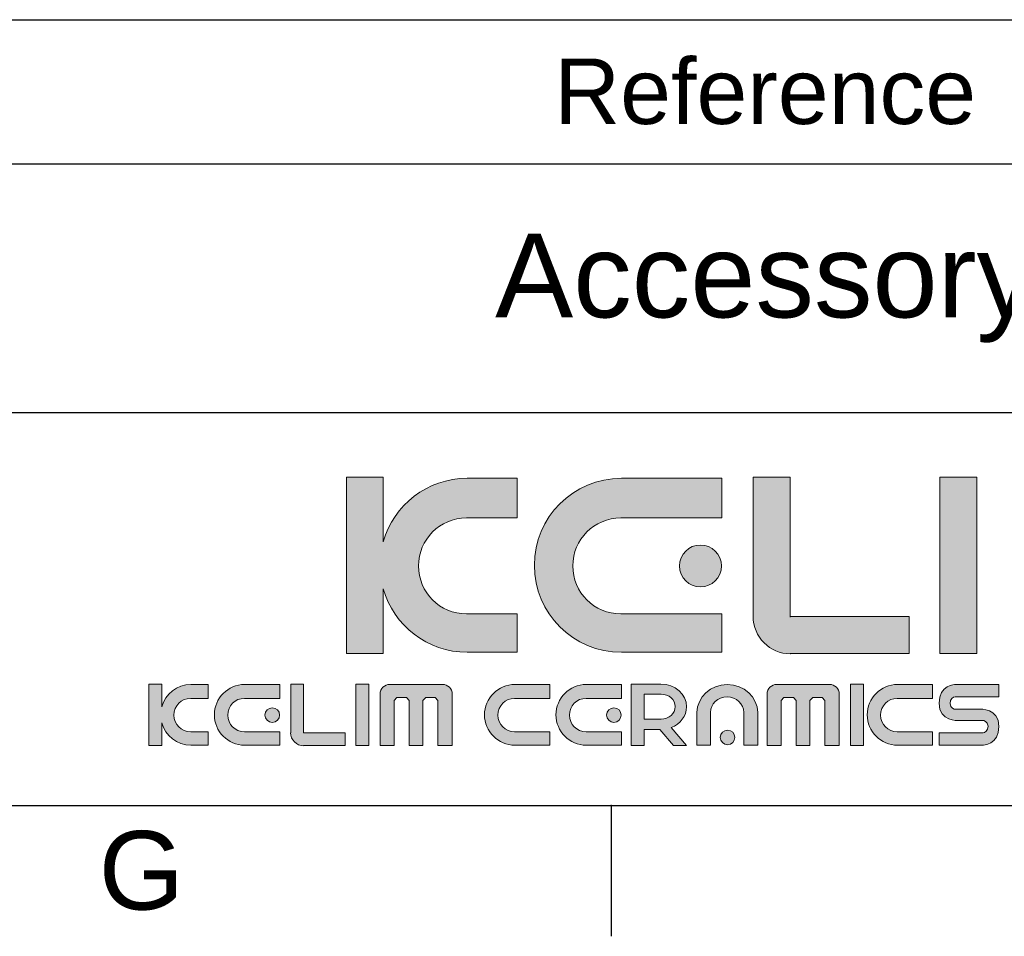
# Model space of a CAD drawing. Header units: millimetres. Extents: x 3504 to 4464, y 353 to 864.
# Tile 8 of 12: x 3738 to 3775, y 353 to 388. Entities that reach past the tile are written whole.
import ezdxf

# ---------------------------------------------------------------- set-up
doc = ezdxf.new("R2010")
doc.units = ezdxf.units.MM
doc.header["$LTSCALE"] = 0.1
doc.layers.add('FORM', color=7, linetype='Continuous')
doc.layers.add('TEXT', color=2, linetype='Continuous')
doc.styles.get("Standard").update_dxf_attribs({"font": 'arial_0.ttf'})

msp = doc.modelspace()

# ---------------------------------------------------------------- hatches: boundary and pattern name
at = {"layer": 'TEXT'}
h = msp.add_hatch(color=2, dxfattribs=at)
h.dxf.hatch_style = 2
edge = h.paths.add_edge_path()
edge.add_spline(control_points=[(3756.52986, 365.44443), (3756.52986, 365.44443), (3754.60047, 365.44443), (3754.60047, 365.44443), (3753.58582, 365.44443), (3752.76878, 366.26202), (3752.76878, 367.27357), (3752.76878, 368.28926), (3753.58582, 369.10664), (3754.60047, 369.10664), (3754.60047, 369.10664), (3756.52986, 369.10664), (3756.52986, 369.10664), (3756.52986, 369.10664), (3756.52986, 370.62021), (3756.52986, 370.62021), (3756.52986, 370.62021), (3754.62307, 370.62021), (3754.62307, 370.62021), (3753.09662, 370.62021), (3751.81587, 369.59771), (3751.42492, 368.19838), (3751.42492, 368.19838), (3751.42492, 370.66789), (3751.42492, 370.66789), (3751.42492, 370.66789), (3750.01339, 370.66789), (3750.01339, 370.66789), (3750.01339, 370.66789), (3750.01339, 363.93017), (3750.01339, 363.93017), (3750.01339, 363.93017), (3751.42492, 363.93017), (3751.42492, 363.93017), (3751.42492, 363.93017), (3751.42492, 366.40196), (3751.42492, 366.40196), (3751.81587, 365.00374), (3753.09662, 363.9771), (3754.62307, 363.9771), (3754.62307, 363.9771), (3756.52986, 363.9771), (3756.52986, 363.9771), (3756.52986, 363.9771), (3756.52986, 365.44443), (3756.52986, 365.44443)], knot_values=[0, 0, 0, 0, 1, 1, 1, 2, 2, 2, 3, 3, 3, 4, 4, 4, 5, 5, 5, 6, 6, 6, 7, 7, 7, 8, 8, 8, 9, 9, 9, 10, 10, 10, 11, 11, 11, 12, 12, 12, 13, 13, 13, 14, 14, 14, 15, 15, 15, 15], degree=3, periodic=0)
h = msp.add_hatch(color=2, dxfattribs=at)
h.dxf.hatch_style = 2
edge = h.paths.add_edge_path()
edge.add_spline(control_points=[(3766.95666, 363.92563), (3766.95666, 363.92563), (3771.49619, 363.92563), (3771.49619, 363.92563), (3771.49619, 363.92563), (3771.49619, 365.33936), (3771.49619, 365.33936), (3771.49619, 365.33936), (3766.96686, 365.33936), (3766.96686, 365.33936), (3766.96686, 365.33936), (3766.96148, 365.32427), (3766.96148, 365.32427), (3766.96148, 365.32427), (3766.96148, 370.66789), (3766.96148, 370.66789), (3766.96148, 370.66789), (3765.54692, 370.66789), (3765.54692, 370.66789), (3765.54692, 370.66789), (3765.54692, 365.33936), (3765.54692, 365.33936), (3765.54692, 365.33936), (3765.54224, 365.34459), (3765.54224, 365.34459), (3765.54224, 364.55953), (3766.17862, 363.91963), (3766.96686, 363.91963), (3766.96686, 363.91963), (3766.95666, 363.92563), (3766.95666, 363.92563)], knot_values=[0, 0, 0, 0, 1, 1, 1, 2, 2, 2, 3, 3, 3, 4, 4, 4, 5, 5, 5, 6, 6, 6, 7, 7, 7, 8, 8, 8, 9, 9, 9, 10, 10, 10, 10], degree=3, periodic=0)
h = msp.add_hatch(color=2, dxfattribs=at)
h.dxf.hatch_style = 2
h.paths.add_polyline_path([(3774.08636, 370.66789), (3772.67332, 370.66789), (3772.67332, 363.93017), (3774.08636, 363.93017)])
h = msp.add_hatch(color=256, dxfattribs=at)
h.dxf.hatch_style = 2
edge = h.paths.add_edge_path()
edge.add_spline(control_points=[(3760.51253, 363.9771), (3760.51253, 363.9771), (3764.35272, 363.9771), (3764.35272, 363.9771), (3764.35272, 363.9771), (3764.35272, 365.44443), (3764.35272, 365.44443), (3764.35272, 365.44443), (3760.48828, 365.44443), (3760.48828, 365.44443), (3759.47542, 365.44443), (3758.65797, 366.26202), (3758.65797, 367.27357), (3758.65797, 368.28926), (3759.47501, 369.10664), (3760.48828, 369.10664), (3760.48828, 369.10664), (3764.35272, 369.10664), (3764.35272, 369.10664), (3764.35272, 369.10664), (3764.35272, 370.62021), (3764.35272, 370.62021), (3764.35272, 370.62021), (3760.51253, 370.62021), (3760.51253, 370.62021), (3758.67616, 370.62021), (3757.19105, 369.13778), (3757.19105, 367.29948), (3757.19105, 365.46552), (3758.67616, 363.9771), (3760.51253, 363.9771)], knot_values=[0, 0, 0, 0, 1, 1, 1, 2, 2, 2, 3, 3, 3, 4, 4, 4, 5, 5, 5, 6, 6, 6, 7, 7, 7, 8, 8, 8, 9, 9, 9, 10, 10, 10, 10], degree=3, periodic=0)
h = msp.add_hatch(color=2, dxfattribs=at)
h.dxf.hatch_style = 2
edge = h.paths.add_edge_path()
edge.add_spline(control_points=[(3762.73393, 367.27357), (3762.73393, 366.83322), (3763.09002, 366.47059), (3763.53306, 366.47059), (3763.97486, 366.47059), (3764.33411, 366.83322), (3764.33411, 367.27357), (3764.33411, 367.71799), (3763.97486, 368.07394), (3763.53306, 368.07394), (3763.09002, 368.07394), (3762.73393, 367.71799), (3762.73393, 367.27357)], knot_values=[0, 0, 0, 0, 1, 1, 1, 2, 2, 2, 3, 3, 3, 4, 4, 4, 4], degree=3, periodic=0)
h = msp.add_hatch(color=2, dxfattribs=at)
h.dxf.hatch_style = 2
edge = h.paths.add_edge_path()
edge.add_spline(control_points=[(3742.96266, 361.89881), (3742.96266, 361.89881), (3742.96266, 362.76339), (3742.96266, 362.76339), (3742.96266, 362.76339), (3742.47042, 362.76339), (3742.47042, 362.76339), (3742.47042, 362.76339), (3742.47042, 360.41356), (3742.47042, 360.41356), (3742.47042, 360.41356), (3742.96266, 360.41356), (3742.96266, 360.41356), (3742.96266, 360.41356), (3742.96266, 361.27945), (3742.96266, 361.27945), (3743.09784, 360.79031), (3743.54446, 360.4303), (3744.07832, 360.4303), (3744.07832, 360.4303), (3744.74308, 360.4303), (3744.74308, 360.4303), (3744.74308, 360.4303), (3744.74308, 360.94148), (3744.74308, 360.94148), (3744.74308, 360.94148), (3744.07019, 360.94148), (3744.07019, 360.94148), (3743.7163, 360.94148), (3743.43119, 361.22694), (3743.43119, 361.57938), (3743.43119, 361.93402), (3743.7163, 362.21872), (3744.07019, 362.21872), (3744.07019, 362.21872), (3744.74308, 362.21872), (3744.74308, 362.21872), (3744.74308, 362.21872), (3744.74308, 362.7474), (3744.74308, 362.7474), (3744.74308, 362.7474), (3744.07832, 362.7474), (3744.07832, 362.7474), (3743.54446, 362.7474), (3743.09784, 362.38842), (3742.96266, 361.89881)], knot_values=[0, 0, 0, 0, 1, 1, 1, 2, 2, 2, 3, 3, 3, 4, 4, 4, 5, 5, 5, 6, 6, 6, 7, 7, 7, 8, 8, 8, 9, 9, 9, 10, 10, 10, 11, 11, 11, 12, 12, 12, 13, 13, 13, 14, 14, 14, 15, 15, 15, 15], degree=3, periodic=0)
h = msp.add_hatch(color=2, dxfattribs=at)
h.dxf.hatch_style = 2
edge = h.paths.add_edge_path()
edge.add_spline(control_points=[(3744.97349, 361.58889), (3744.97349, 360.94955), (3745.49163, 360.4303), (3746.13201, 360.4303), (3746.13201, 360.4303), (3747.4716, 360.4303), (3747.4716, 360.4303), (3747.4716, 360.4303), (3747.4716, 360.94148), (3747.4716, 360.94148), (3747.4716, 360.94148), (3746.12374, 360.94148), (3746.12374, 360.94148), (3745.77055, 360.94148), (3745.48502, 361.22694), (3745.48502, 361.57938), (3745.48502, 361.93402), (3745.77013, 362.21872), (3746.12374, 362.21872), (3746.12374, 362.21872), (3747.4716, 362.21872), (3747.4716, 362.21872), (3747.4716, 362.21872), (3747.4716, 362.7474), (3747.4716, 362.7474), (3747.4716, 362.7474), (3746.13201, 362.7474), (3746.13201, 362.7474), (3745.49163, 362.7474), (3744.97349, 362.22967), (3744.97349, 361.58889)], knot_values=[0, 0, 0, 0, 1, 1, 1, 2, 2, 2, 3, 3, 3, 4, 4, 4, 5, 5, 5, 6, 6, 6, 7, 7, 7, 8, 8, 8, 9, 9, 9, 10, 10, 10, 10], degree=3, periodic=0)
h = msp.add_hatch(color=2, dxfattribs=at)
h.dxf.hatch_style = 2
edge = h.paths.add_edge_path()
edge.add_spline(control_points=[(3748.3811, 360.9), (3748.3811, 360.9), (3748.3811, 362.76339), (3748.3811, 362.76339), (3748.3811, 362.76339), (3747.88804, 362.76339), (3747.88804, 362.76339), (3747.88804, 362.76339), (3747.88804, 360.9051), (3747.88804, 360.9051), (3747.88804, 360.9051), (3747.88598, 360.90731), (3747.88598, 360.90731), (3747.88598, 360.63273), (3748.10798, 360.4099), (3748.38317, 360.4099), (3748.38317, 360.4099), (3748.37959, 360.41218), (3748.37959, 360.41218), (3748.37959, 360.41218), (3749.96268, 360.41218), (3749.96268, 360.41218), (3749.96268, 360.41218), (3749.96268, 360.9051), (3749.96268, 360.9051), (3749.96268, 360.9051), (3748.38317, 360.9051), (3748.38317, 360.9051), (3748.38317, 360.9051), (3748.3811, 360.9), (3748.3811, 360.9)], knot_values=[0, 0, 0, 0, 1, 1, 1, 2, 2, 2, 3, 3, 3, 4, 4, 4, 5, 5, 5, 6, 6, 6, 7, 7, 7, 8, 8, 8, 9, 9, 9, 10, 10, 10, 10], degree=3, periodic=0)
h = msp.add_hatch(color=2, dxfattribs=at)
h.dxf.hatch_style = 2
h.paths.add_polyline_path([(3750.37334, 360.41356), (3750.86626, 360.41356), (3750.86626, 362.76339), (3750.37334, 362.76339)])
h = msp.add_hatch(color=2, dxfattribs=at)
h.dxf.hatch_style = 2
edge = h.paths.add_edge_path()
edge.add_spline(control_points=[(3753.68228, 362.7525), (3753.68228, 362.7525), (3751.67572, 362.7525), (3751.67572, 362.7525), (3751.46929, 362.7525), (3751.30255, 362.58645), (3751.30255, 362.38181), (3751.30255, 362.38181), (3751.30255, 360.41728), (3751.30255, 360.41728), (3751.30255, 360.41728), (3751.83557, 360.41728), (3751.83557, 360.41728), (3751.83557, 360.41728), (3751.83557, 362.13865), (3751.83557, 362.13865), (3751.83557, 362.13865), (3751.94623, 362.25007), (3751.94623, 362.25007), (3751.94623, 362.25007), (3752.30383, 362.25007), (3752.30383, 362.25007), (3752.30383, 362.25007), (3752.41518, 362.13865), (3752.41518, 362.13865), (3752.41518, 362.13865), (3752.41518, 360.41728), (3752.41518, 360.41728), (3752.41518, 360.41728), (3752.93001, 360.41728), (3752.93001, 360.41728), (3752.93001, 360.41728), (3752.93001, 362.13865), (3752.93001, 362.13865), (3752.93001, 362.13865), (3753.04287, 362.25007), (3753.04287, 362.25007), (3753.04287, 362.25007), (3753.39855, 362.25007), (3753.39855, 362.25007), (3753.39855, 362.25007), (3753.50962, 362.13865), (3753.50962, 362.13865), (3753.50962, 362.13865), (3753.50962, 360.41728), (3753.50962, 360.41728), (3753.50962, 360.41728), (3754.05587, 360.41728), (3754.05587, 360.41728), (3754.05587, 360.41728), (3754.05587, 362.38181), (3754.05587, 362.38181), (3754.05587, 362.58645), (3753.88747, 362.7525), (3753.68228, 362.7525)], knot_values=[0, 0, 0, 0, 1, 1, 1, 2, 2, 2, 3, 3, 3, 4, 4, 4, 5, 5, 5, 6, 6, 6, 7, 7, 7, 8, 8, 8, 9, 9, 9, 10, 10, 10, 11, 11, 11, 12, 12, 12, 13, 13, 13, 14, 14, 14, 15, 15, 15, 16, 16, 16, 17, 17, 17, 18, 18, 18, 18], degree=3, periodic=0)
h = msp.add_hatch(color=2, dxfattribs=at)
h.dxf.hatch_style = 2
edge = h.paths.add_edge_path()
edge.add_spline(control_points=[(3755.28715, 361.58889), (3755.28715, 360.94955), (3755.80501, 360.4303), (3756.44567, 360.4303), (3756.44567, 360.4303), (3757.78484, 360.4303), (3757.78484, 360.4303), (3757.78484, 360.4303), (3757.78484, 360.94148), (3757.78484, 360.94148), (3757.78484, 360.94148), (3756.43698, 360.94148), (3756.43698, 360.94148), (3756.08379, 360.94148), (3755.79868, 361.22694), (3755.79868, 361.57938), (3755.79868, 361.93402), (3756.08379, 362.21872), (3756.43698, 362.21872), (3756.43698, 362.21872), (3757.78484, 362.21872), (3757.78484, 362.21872), (3757.78484, 362.21872), (3757.78484, 362.7474), (3757.78484, 362.7474), (3757.78484, 362.7474), (3756.44567, 362.7474), (3756.44567, 362.7474), (3755.80501, 362.7474), (3755.28715, 362.22967), (3755.28715, 361.58889)], knot_values=[0, 0, 0, 0, 1, 1, 1, 2, 2, 2, 3, 3, 3, 4, 4, 4, 5, 5, 5, 6, 6, 6, 7, 7, 7, 8, 8, 8, 9, 9, 9, 10, 10, 10, 10], degree=3, periodic=0)
h = msp.add_hatch(color=2, dxfattribs=at)
h.dxf.hatch_style = 2
edge = h.paths.add_edge_path()
edge.add_spline(control_points=[(3758.0158, 361.58889), (3758.0158, 360.94955), (3758.53339, 360.4303), (3759.17418, 360.4303), (3759.17418, 360.4303), (3760.51336, 360.4303), (3760.51336, 360.4303), (3760.51336, 360.4303), (3760.51336, 360.94148), (3760.51336, 360.94148), (3760.51336, 360.94148), (3759.1655, 360.94148), (3759.1655, 360.94148), (3758.81231, 360.94148), (3758.52719, 361.22694), (3758.52719, 361.57938), (3758.52719, 361.93402), (3758.81231, 362.21872), (3759.1655, 362.21872), (3759.1655, 362.21872), (3760.51336, 362.21872), (3760.51336, 362.21872), (3760.51336, 362.21872), (3760.51336, 362.7474), (3760.51336, 362.7474), (3760.51336, 362.7474), (3759.17418, 362.7474), (3759.17418, 362.7474), (3758.53339, 362.7474), (3758.0158, 362.22967), (3758.0158, 361.58889)], knot_values=[0, 0, 0, 0, 1, 1, 1, 2, 2, 2, 3, 3, 3, 4, 4, 4, 5, 5, 5, 6, 6, 6, 7, 7, 7, 8, 8, 8, 9, 9, 9, 10, 10, 10, 10], degree=3, periodic=0)
h = msp.add_hatch(color=2, dxfattribs=at)
h.dxf.hatch_style = 2
edge = h.paths.add_edge_path()
edge.add_spline(control_points=[(3763.00265, 361.89764), (3763.00265, 362.37533), (3762.56457, 362.76339), (3762.02355, 362.76339), (3762.02355, 362.76339), (3761.38414, 362.76339), (3761.38414, 362.76339), (3761.38414, 362.76339), (3760.89163, 362.76339), (3760.89163, 362.76339), (3760.89163, 362.76339), (3760.89163, 362.38112), (3760.89163, 362.38112), (3760.89163, 362.38112), (3760.89163, 361.42648), (3760.89163, 361.42648), (3760.89163, 361.42648), (3760.89163, 361.03181), (3760.89163, 361.03181), (3760.89163, 361.03181), (3760.89163, 360.41356), (3760.89163, 360.41356), (3760.89163, 360.41356), (3761.38414, 360.41356), (3761.38414, 360.41356), (3761.38414, 360.41356), (3761.38414, 361.03181), (3761.38414, 361.03181), (3761.38414, 361.03181), (3761.984, 361.03181), (3761.984, 361.03181), (3761.984, 361.03181), (3762.50821, 360.41356), (3762.50821, 360.41356), (3762.50821, 360.41356), (3763.00086, 360.41356), (3763.00086, 360.41356), (3763.00086, 360.41356), (3762.41547, 361.10423), (3762.41547, 361.10423), (3762.76108, 361.23776), (3763.00265, 361.54203), (3763.00265, 361.89764)], knot_values=[0, 0, 0, 0, 1, 1, 1, 2, 2, 2, 3, 3, 3, 4, 4, 4, 5, 5, 5, 6, 6, 6, 7, 7, 7, 8, 8, 8, 9, 9, 9, 10, 10, 10, 11, 11, 11, 12, 12, 12, 13, 13, 13, 14, 14, 14, 14], degree=3, periodic=0)
edge = h.paths.add_edge_path()
edge.add_spline(control_points=[(3762.031, 361.42648), (3762.031, 361.42648), (3761.38414, 361.42648), (3761.38414, 361.42648), (3761.38414, 361.42648), (3761.38414, 362.38112), (3761.38414, 362.38112), (3761.38414, 362.38112), (3762.031, 362.38112), (3762.031, 362.38112), (3762.32934, 362.38112), (3762.57008, 362.16773), (3762.57008, 361.90418), (3762.57008, 361.6398), (3762.32934, 361.42648), (3762.031, 361.42648)], knot_values=[0, 0, 0, 0, 1, 1, 1, 2, 2, 2, 3, 3, 3, 4, 4, 4, 5, 5, 5, 5], degree=3, periodic=0)
h = msp.add_hatch(color=2, dxfattribs=at)
h.dxf.hatch_style = 2
edge = h.paths.add_edge_path()
edge.add_spline(control_points=[(3764.55763, 362.7474), (3763.91836, 362.7474), (3763.39925, 362.26681), (3763.39925, 361.67267), (3763.39925, 361.67267), (3763.39925, 360.4303), (3763.39925, 360.4303), (3763.39925, 360.4303), (3763.91023, 360.4303), (3763.91023, 360.4303), (3763.91023, 360.4303), (3763.91023, 361.68059), (3763.91023, 361.68059), (3763.91023, 362.00753), (3764.19576, 362.2726), (3764.54854, 362.2726), (3764.90283, 362.2726), (3765.18795, 362.00829), (3765.18795, 361.68059), (3765.18795, 361.68059), (3765.18795, 360.4303), (3765.18795, 360.4303), (3765.18795, 360.4303), (3765.71629, 360.4303), (3765.71629, 360.4303), (3765.71629, 360.4303), (3765.71629, 361.67267), (3765.71629, 361.67267), (3765.71629, 362.26681), (3765.19883, 362.7474), (3764.55763, 362.7474)], knot_values=[0, 0, 0, 0, 1, 1, 1, 2, 2, 2, 3, 3, 3, 4, 4, 4, 5, 5, 5, 6, 6, 6, 7, 7, 7, 8, 8, 8, 9, 9, 9, 10, 10, 10, 10], degree=3, periodic=0)
h = msp.add_hatch(color=2, dxfattribs=at)
h.dxf.hatch_style = 2
edge = h.paths.add_edge_path()
edge.add_spline(control_points=[(3768.45665, 362.7525), (3768.45665, 362.7525), (3766.45023, 362.7525), (3766.45023, 362.7525), (3766.24421, 362.7525), (3766.07706, 362.58645), (3766.07706, 362.38181), (3766.07706, 362.38181), (3766.07706, 360.41728), (3766.07706, 360.41728), (3766.07706, 360.41728), (3766.61008, 360.41728), (3766.61008, 360.41728), (3766.61008, 360.41728), (3766.61008, 362.13865), (3766.61008, 362.13865), (3766.61008, 362.13865), (3766.72115, 362.25007), (3766.72115, 362.25007), (3766.72115, 362.25007), (3767.07861, 362.25007), (3767.07861, 362.25007), (3767.07861, 362.25007), (3767.18968, 362.13865), (3767.18968, 362.13865), (3767.18968, 362.13865), (3767.18968, 360.41728), (3767.18968, 360.41728), (3767.18968, 360.41728), (3767.70493, 360.41728), (3767.70493, 360.41728), (3767.70493, 360.41728), (3767.70493, 362.13865), (3767.70493, 362.13865), (3767.70493, 362.13865), (3767.81738, 362.25007), (3767.81738, 362.25007), (3767.81738, 362.25007), (3768.17305, 362.25007), (3768.17305, 362.25007), (3768.17305, 362.25007), (3768.28412, 362.13865), (3768.28412, 362.13865), (3768.28412, 362.13865), (3768.28412, 360.41728), (3768.28412, 360.41728), (3768.28412, 360.41728), (3768.83024, 360.41728), (3768.83024, 360.41728), (3768.83024, 360.41728), (3768.83024, 362.38181), (3768.83024, 362.38181), (3768.83024, 362.58645), (3768.6624, 362.7525), (3768.45665, 362.7525)], knot_values=[0, 0, 0, 0, 1, 1, 1, 2, 2, 2, 3, 3, 3, 4, 4, 4, 5, 5, 5, 6, 6, 6, 7, 7, 7, 8, 8, 8, 9, 9, 9, 10, 10, 10, 11, 11, 11, 12, 12, 12, 13, 13, 13, 14, 14, 14, 15, 15, 15, 16, 16, 16, 17, 17, 17, 18, 18, 18, 18], degree=3, periodic=0)
h = msp.add_hatch(color=2, dxfattribs=at)
h.dxf.hatch_style = 2
h.paths.add_polyline_path([(3769.26102, 360.41356), (3769.75394, 360.41356), (3769.75394, 362.76339), (3769.26102, 362.76339)])
h = msp.add_hatch(color=2, dxfattribs=at)
h.dxf.hatch_style = 2
edge = h.paths.add_edge_path()
edge.add_spline(control_points=[(3769.89822, 361.58889), (3769.89822, 360.94955), (3770.41595, 360.4303), (3771.05674, 360.4303), (3771.05674, 360.4303), (3772.39592, 360.4303), (3772.39592, 360.4303), (3772.39592, 360.4303), (3772.39592, 360.94148), (3772.39592, 360.94148), (3772.39592, 360.94148), (3771.04806, 360.94148), (3771.04806, 360.94148), (3770.69487, 360.94148), (3770.40975, 361.22694), (3770.40975, 361.57938), (3770.40975, 361.93402), (3770.69487, 362.21872), (3771.04806, 362.21872), (3771.04806, 362.21872), (3772.39592, 362.21872), (3772.39592, 362.21872), (3772.39592, 362.21872), (3772.39592, 362.7474), (3772.39592, 362.7474), (3772.39592, 362.7474), (3771.05674, 362.7474), (3771.05674, 362.7474), (3770.41595, 362.7474), (3769.89822, 362.22967), (3769.89822, 361.58889)], knot_values=[0, 0, 0, 0, 1, 1, 1, 2, 2, 2, 3, 3, 3, 4, 4, 4, 5, 5, 5, 6, 6, 6, 7, 7, 7, 8, 8, 8, 9, 9, 9, 10, 10, 10, 10], degree=3, periodic=0)
h = msp.add_hatch(color=2, dxfattribs=at)
h.dxf.hatch_style = 2
edge = h.paths.add_edge_path()
edge.add_spline(control_points=[(3772.64383, 362.03089), (3772.64383, 361.31362), (3773.37377, 361.37474), (3773.37377, 361.37474), (3773.37377, 361.37474), (3773.39196, 361.37474), (3773.39196, 361.37474), (3773.39196, 361.37474), (3774.17841, 361.37474), (3774.17841, 361.37474), (3774.17841, 361.37474), (3774.31966, 361.37474), (3774.31966, 361.37474), (3774.31966, 361.37474), (3774.51052, 361.34415), (3774.51052, 361.1599), (3774.51052, 360.97573), (3774.38663, 360.9051), (3774.31897, 360.9051), (3774.31897, 360.9051), (3772.64383, 360.9051), (3772.64383, 360.9051), (3772.64383, 360.9051), (3772.64383, 360.43106), (3772.64383, 360.43106), (3772.64383, 360.43106), (3774.3085, 360.43106), (3774.3085, 360.43106), (3774.3085, 360.43106), (3774.9271, 360.4303), (3774.9271, 361.14757), (3774.9271, 361.8656), (3774.19715, 361.80365), (3774.19715, 361.80365), (3774.19715, 361.80365), (3774.17841, 361.80365), (3774.17841, 361.80365), (3774.17841, 361.80365), (3773.39196, 361.80365), (3773.39196, 361.80365), (3773.39196, 361.80365), (3773.25071, 361.80365), (3773.25071, 361.80365), (3773.25071, 361.80365), (3773.05986, 361.83425), (3773.05986, 362.01849), (3773.05986, 362.20198), (3773.18443, 362.2726), (3773.25154, 362.2726), (3773.25154, 362.2726), (3774.9271, 362.2726), (3774.9271, 362.2726), (3774.9271, 362.2726), (3774.9271, 362.7474), (3774.9271, 362.7474), (3774.9271, 362.7474), (3773.26243, 362.7474), (3773.26243, 362.7474), (3773.26243, 362.7474), (3772.64383, 362.74816), (3772.64383, 362.03089)], knot_values=[0, 0, 0, 0, 1, 1, 1, 2, 2, 2, 3, 3, 3, 4, 4, 4, 5, 5, 5, 6, 6, 6, 7, 7, 7, 8, 8, 8, 9, 9, 9, 10, 10, 10, 11, 11, 11, 12, 12, 12, 13, 13, 13, 14, 14, 14, 15, 15, 15, 16, 16, 16, 17, 17, 17, 18, 18, 18, 19, 19, 19, 20, 20, 20, 20], degree=3, periodic=0)
h = msp.add_hatch(color=2, dxfattribs=at)
h.dxf.hatch_style = 2
edge = h.paths.add_edge_path()
edge.add_spline(control_points=[(3746.90688, 361.57938), (3746.90688, 361.42573), (3747.03104, 361.29977), (3747.18538, 361.29977), (3747.33986, 361.29977), (3747.46498, 361.42573), (3747.46498, 361.57938), (3747.46498, 361.73448), (3747.33986, 361.85898), (3747.18538, 361.85898), (3747.03104, 361.85898), (3746.90688, 361.73448), (3746.90688, 361.57938)], knot_values=[0, 0, 0, 0, 1, 1, 1, 2, 2, 2, 3, 3, 3, 4, 4, 4, 4], degree=3, periodic=0)
h = msp.add_hatch(color=2, dxfattribs=at)
h.dxf.hatch_style = 2
edge = h.paths.add_edge_path()
edge.add_spline(control_points=[(3759.94905, 361.57938), (3759.94905, 361.42573), (3760.0728, 361.29977), (3760.22756, 361.29977), (3760.38162, 361.29977), (3760.50675, 361.42573), (3760.50675, 361.57938), (3760.50675, 361.73448), (3760.38162, 361.85898), (3760.22756, 361.85898), (3760.0728, 361.85898), (3759.94905, 361.73448), (3759.94905, 361.57938)], knot_values=[0, 0, 0, 0, 1, 1, 1, 2, 2, 2, 3, 3, 3, 4, 4, 4, 4], degree=3, periodic=0)
h = msp.add_hatch(color=2, dxfattribs=at)
h.dxf.hatch_style = 2
edge = h.paths.add_edge_path()
edge.add_spline(control_points=[(3764.56576, 361.00632), (3764.41128, 361.00632), (3764.28726, 360.88175), (3764.28726, 360.72665), (3764.28726, 360.57375), (3764.41128, 360.44704), (3764.56576, 360.44704), (3764.7201, 360.44704), (3764.84523, 360.57375), (3764.84523, 360.72665), (3764.84523, 360.88175), (3764.7201, 361.00632), (3764.56576, 361.00632)], knot_values=[0, 0, 0, 0, 1, 1, 1, 2, 2, 2, 3, 3, 3, 4, 4, 4, 4], degree=3, periodic=0)

# ---------------------------------------------------------------- linework, layer by layer
at = {"layer": 'FORM'}
for p, q in [((3689.0006, 388.13239), (3796.0006, 388.13239)), ((3736.0006, 382.63239), (3796.0006, 382.63239)), ((3596.00674, 373.13239), (3796.0006, 373.13239)), ((3509.0006, 358.13239), (3796.0006, 358.13239)), ((3760.1256, 358.13239), (3760.1256, 353.13239))]:
    msp.add_line(p, q, dxfattribs=at)
msp.add_point((3760.1256, 358.13239), dxfattribs=at)
at = {"layer": 'TEXT', "lineweight": 0}
for points in [[(3774.08636, 370.66789), (3772.67332, 370.66789), (3772.67332, 363.93017), (3774.08636, 363.93017), (3774.08636, 370.66789)], [(3750.37334, 360.41356), (3750.86626, 360.41356), (3750.86626, 362.76339), (3750.37334, 362.76339), (3750.37334, 360.41356)], [(3769.26102, 360.41356), (3769.75394, 360.41356), (3769.75394, 362.76339), (3769.26102, 362.76339), (3769.26102, 360.41356)]]:
    msp.add_lwpolyline(points, dxfattribs=at)
for points, knots in [([(3756.52986, 365.44443), (3756.52986, 365.44443), (3754.60047, 365.44443), (3754.60047, 365.44443), (3753.58582, 365.44443), (3752.76878, 366.26202), (3752.76878, 367.27357), (3752.76878, 368.28926), (3753.58582, 369.10664), (3754.60047, 369.10664), (3754.60047, 369.10664), (3756.52986, 369.10664), (3756.52986, 369.10664), (3756.52986, 369.10664), (3756.52986, 370.62021), (3756.52986, 370.62021), (3756.52986, 370.62021), (3754.62307, 370.62021), (3754.62307, 370.62021), (3753.09662, 370.62021), (3751.81587, 369.59771), (3751.42492, 368.19838), (3751.42492, 368.19838), (3751.42492, 370.66789), (3751.42492, 370.66789), (3751.42492, 370.66789), (3750.01339, 370.66789), (3750.01339, 370.66789), (3750.01339, 370.66789), (3750.01339, 363.93017), (3750.01339, 363.93017), (3750.01339, 363.93017), (3751.42492, 363.93017), (3751.42492, 363.93017), (3751.42492, 363.93017), (3751.42492, 366.40196), (3751.42492, 366.40196), (3751.81587, 365.00374), (3753.09662, 363.9771), (3754.62307, 363.9771), (3754.62307, 363.9771), (3756.52986, 363.9771), (3756.52986, 363.9771), (3756.52986, 363.9771), (3756.52986, 365.44443), (3756.52986, 365.44443)], [0, 0, 0, 0, 1, 1, 1, 2, 2, 2, 3, 3, 3, 4, 4, 4, 5, 5, 5, 6, 6, 6, 7, 7, 7, 8, 8, 8, 9, 9, 9, 10, 10, 10, 11, 11, 11, 12, 12, 12, 13, 13, 13, 14, 14, 14, 15, 15, 15, 15]), ([(3766.95666, 363.92563), (3766.95666, 363.92563), (3771.49619, 363.92563), (3771.49619, 363.92563), (3771.49619, 363.92563), (3771.49619, 365.33936), (3771.49619, 365.33936), (3771.49619, 365.33936), (3766.96686, 365.33936), (3766.96686, 365.33936), (3766.96686, 365.33936), (3766.96148, 365.32427), (3766.96148, 365.32427), (3766.96148, 365.32427), (3766.96148, 370.66789), (3766.96148, 370.66789), (3766.96148, 370.66789), (3765.54692, 370.66789), (3765.54692, 370.66789), (3765.54692, 370.66789), (3765.54692, 365.33936), (3765.54692, 365.33936), (3765.54692, 365.33936), (3765.54224, 365.34459), (3765.54224, 365.34459), (3765.54224, 364.55953), (3766.17862, 363.91963), (3766.96686, 363.91963), (3766.96686, 363.91963), (3766.95666, 363.92563), (3766.95666, 363.92563)], [0, 0, 0, 0, 1, 1, 1, 2, 2, 2, 3, 3, 3, 4, 4, 4, 5, 5, 5, 6, 6, 6, 7, 7, 7, 8, 8, 8, 9, 9, 9, 10, 10, 10, 10]), ([(3760.51253, 363.9771), (3760.51253, 363.9771), (3764.35272, 363.9771), (3764.35272, 363.9771), (3764.35272, 363.9771), (3764.35272, 365.44443), (3764.35272, 365.44443), (3764.35272, 365.44443), (3760.48828, 365.44443), (3760.48828, 365.44443), (3759.47542, 365.44443), (3758.65797, 366.26202), (3758.65797, 367.27357), (3758.65797, 368.28926), (3759.47501, 369.10664), (3760.48828, 369.10664), (3760.48828, 369.10664), (3764.35272, 369.10664), (3764.35272, 369.10664), (3764.35272, 369.10664), (3764.35272, 370.62021), (3764.35272, 370.62021), (3764.35272, 370.62021), (3760.51253, 370.62021), (3760.51253, 370.62021), (3758.67616, 370.62021), (3757.19105, 369.13778), (3757.19105, 367.29948), (3757.19105, 365.46552), (3758.67616, 363.9771), (3760.51253, 363.9771)], [0, 0, 0, 0, 1, 1, 1, 2, 2, 2, 3, 3, 3, 4, 4, 4, 5, 5, 5, 6, 6, 6, 7, 7, 7, 8, 8, 8, 9, 9, 9, 10, 10, 10, 10]), ([(3762.73393, 367.27357), (3762.73393, 366.83322), (3763.09002, 366.47059), (3763.53306, 366.47059), (3763.97486, 366.47059), (3764.33411, 366.83322), (3764.33411, 367.27357), (3764.33411, 367.71799), (3763.97486, 368.07394), (3763.53306, 368.07394), (3763.09002, 368.07394), (3762.73393, 367.71799), (3762.73393, 367.27357)], [0, 0, 0, 0, 1, 1, 1, 2, 2, 2, 3, 3, 3, 4, 4, 4, 4]), ([(3742.96266, 361.89881), (3742.96266, 361.89881), (3742.96266, 362.76339), (3742.96266, 362.76339), (3742.96266, 362.76339), (3742.47042, 362.76339), (3742.47042, 362.76339), (3742.47042, 362.76339), (3742.47042, 360.41356), (3742.47042, 360.41356), (3742.47042, 360.41356), (3742.96266, 360.41356), (3742.96266, 360.41356), (3742.96266, 360.41356), (3742.96266, 361.27945), (3742.96266, 361.27945), (3743.09784, 360.79031), (3743.54446, 360.4303), (3744.07832, 360.4303), (3744.07832, 360.4303), (3744.74308, 360.4303), (3744.74308, 360.4303), (3744.74308, 360.4303), (3744.74308, 360.94148), (3744.74308, 360.94148), (3744.74308, 360.94148), (3744.07019, 360.94148), (3744.07019, 360.94148), (3743.7163, 360.94148), (3743.43119, 361.22694), (3743.43119, 361.57938), (3743.43119, 361.93402), (3743.7163, 362.21872), (3744.07019, 362.21872), (3744.07019, 362.21872), (3744.74308, 362.21872), (3744.74308, 362.21872), (3744.74308, 362.21872), (3744.74308, 362.7474), (3744.74308, 362.7474), (3744.74308, 362.7474), (3744.07832, 362.7474), (3744.07832, 362.7474), (3743.54446, 362.7474), (3743.09784, 362.38842), (3742.96266, 361.89881)], [0, 0, 0, 0, 1, 1, 1, 2, 2, 2, 3, 3, 3, 4, 4, 4, 5, 5, 5, 6, 6, 6, 7, 7, 7, 8, 8, 8, 9, 9, 9, 10, 10, 10, 11, 11, 11, 12, 12, 12, 13, 13, 13, 14, 14, 14, 15, 15, 15, 15]), ([(3744.97349, 361.58889), (3744.97349, 360.94955), (3745.49163, 360.4303), (3746.13201, 360.4303), (3746.13201, 360.4303), (3747.4716, 360.4303), (3747.4716, 360.4303), (3747.4716, 360.4303), (3747.4716, 360.94148), (3747.4716, 360.94148), (3747.4716, 360.94148), (3746.12374, 360.94148), (3746.12374, 360.94148), (3745.77055, 360.94148), (3745.48502, 361.22694), (3745.48502, 361.57938), (3745.48502, 361.93402), (3745.77013, 362.21872), (3746.12374, 362.21872), (3746.12374, 362.21872), (3747.4716, 362.21872), (3747.4716, 362.21872), (3747.4716, 362.21872), (3747.4716, 362.7474), (3747.4716, 362.7474), (3747.4716, 362.7474), (3746.13201, 362.7474), (3746.13201, 362.7474), (3745.49163, 362.7474), (3744.97349, 362.22967), (3744.97349, 361.58889)], [0, 0, 0, 0, 1, 1, 1, 2, 2, 2, 3, 3, 3, 4, 4, 4, 5, 5, 5, 6, 6, 6, 7, 7, 7, 8, 8, 8, 9, 9, 9, 10, 10, 10, 10]), ([(3748.3811, 360.9), (3748.3811, 360.9), (3748.3811, 362.76339), (3748.3811, 362.76339), (3748.3811, 362.76339), (3747.88804, 362.76339), (3747.88804, 362.76339), (3747.88804, 362.76339), (3747.88804, 360.9051), (3747.88804, 360.9051), (3747.88804, 360.9051), (3747.88598, 360.90731), (3747.88598, 360.90731), (3747.88598, 360.63273), (3748.10798, 360.4099), (3748.38317, 360.4099), (3748.38317, 360.4099), (3748.37959, 360.41218), (3748.37959, 360.41218), (3748.37959, 360.41218), (3749.96268, 360.41218), (3749.96268, 360.41218), (3749.96268, 360.41218), (3749.96268, 360.9051), (3749.96268, 360.9051), (3749.96268, 360.9051), (3748.38317, 360.9051), (3748.38317, 360.9051), (3748.38317, 360.9051), (3748.3811, 360.9), (3748.3811, 360.9)], [0, 0, 0, 0, 1, 1, 1, 2, 2, 2, 3, 3, 3, 4, 4, 4, 5, 5, 5, 6, 6, 6, 7, 7, 7, 8, 8, 8, 9, 9, 9, 10, 10, 10, 10]), ([(3753.68228, 362.7525), (3753.68228, 362.7525), (3751.67572, 362.7525), (3751.67572, 362.7525), (3751.46929, 362.7525), (3751.30255, 362.58645), (3751.30255, 362.38181), (3751.30255, 362.38181), (3751.30255, 360.41728), (3751.30255, 360.41728), (3751.30255, 360.41728), (3751.83557, 360.41728), (3751.83557, 360.41728), (3751.83557, 360.41728), (3751.83557, 362.13865), (3751.83557, 362.13865), (3751.83557, 362.13865), (3751.94623, 362.25007), (3751.94623, 362.25007), (3751.94623, 362.25007), (3752.30383, 362.25007), (3752.30383, 362.25007), (3752.30383, 362.25007), (3752.41518, 362.13865), (3752.41518, 362.13865), (3752.41518, 362.13865), (3752.41518, 360.41728), (3752.41518, 360.41728), (3752.41518, 360.41728), (3752.93001, 360.41728), (3752.93001, 360.41728), (3752.93001, 360.41728), (3752.93001, 362.13865), (3752.93001, 362.13865), (3752.93001, 362.13865), (3753.04287, 362.25007), (3753.04287, 362.25007), (3753.04287, 362.25007), (3753.39855, 362.25007), (3753.39855, 362.25007), (3753.39855, 362.25007), (3753.50962, 362.13865), (3753.50962, 362.13865), (3753.50962, 362.13865), (3753.50962, 360.41728), (3753.50962, 360.41728), (3753.50962, 360.41728), (3754.05587, 360.41728), (3754.05587, 360.41728), (3754.05587, 360.41728), (3754.05587, 362.38181), (3754.05587, 362.38181), (3754.05587, 362.58645), (3753.88747, 362.7525), (3753.68228, 362.7525)], [0, 0, 0, 0, 1, 1, 1, 2, 2, 2, 3, 3, 3, 4, 4, 4, 5, 5, 5, 6, 6, 6, 7, 7, 7, 8, 8, 8, 9, 9, 9, 10, 10, 10, 11, 11, 11, 12, 12, 12, 13, 13, 13, 14, 14, 14, 15, 15, 15, 16, 16, 16, 17, 17, 17, 18, 18, 18, 18]), ([(3755.28715, 361.58889), (3755.28715, 360.94955), (3755.80501, 360.4303), (3756.44567, 360.4303), (3756.44567, 360.4303), (3757.78484, 360.4303), (3757.78484, 360.4303), (3757.78484, 360.4303), (3757.78484, 360.94148), (3757.78484, 360.94148), (3757.78484, 360.94148), (3756.43698, 360.94148), (3756.43698, 360.94148), (3756.08379, 360.94148), (3755.79868, 361.22694), (3755.79868, 361.57938), (3755.79868, 361.93402), (3756.08379, 362.21872), (3756.43698, 362.21872), (3756.43698, 362.21872), (3757.78484, 362.21872), (3757.78484, 362.21872), (3757.78484, 362.21872), (3757.78484, 362.7474), (3757.78484, 362.7474), (3757.78484, 362.7474), (3756.44567, 362.7474), (3756.44567, 362.7474), (3755.80501, 362.7474), (3755.28715, 362.22967), (3755.28715, 361.58889)], [0, 0, 0, 0, 1, 1, 1, 2, 2, 2, 3, 3, 3, 4, 4, 4, 5, 5, 5, 6, 6, 6, 7, 7, 7, 8, 8, 8, 9, 9, 9, 10, 10, 10, 10]), ([(3758.0158, 361.58889), (3758.0158, 360.94955), (3758.53339, 360.4303), (3759.17418, 360.4303), (3759.17418, 360.4303), (3760.51336, 360.4303), (3760.51336, 360.4303), (3760.51336, 360.4303), (3760.51336, 360.94148), (3760.51336, 360.94148), (3760.51336, 360.94148), (3759.1655, 360.94148), (3759.1655, 360.94148), (3758.81231, 360.94148), (3758.52719, 361.22694), (3758.52719, 361.57938), (3758.52719, 361.93402), (3758.81231, 362.21872), (3759.1655, 362.21872), (3759.1655, 362.21872), (3760.51336, 362.21872), (3760.51336, 362.21872), (3760.51336, 362.21872), (3760.51336, 362.7474), (3760.51336, 362.7474), (3760.51336, 362.7474), (3759.17418, 362.7474), (3759.17418, 362.7474), (3758.53339, 362.7474), (3758.0158, 362.22967), (3758.0158, 361.58889)], [0, 0, 0, 0, 1, 1, 1, 2, 2, 2, 3, 3, 3, 4, 4, 4, 5, 5, 5, 6, 6, 6, 7, 7, 7, 8, 8, 8, 9, 9, 9, 10, 10, 10, 10]), ([(3763.00265, 361.89764), (3763.00265, 362.37533), (3762.56457, 362.76339), (3762.02355, 362.76339), (3762.02355, 362.76339), (3761.38414, 362.76339), (3761.38414, 362.76339), (3761.38414, 362.76339), (3760.89163, 362.76339), (3760.89163, 362.76339), (3760.89163, 362.76339), (3760.89163, 362.38112), (3760.89163, 362.38112), (3760.89163, 362.38112), (3760.89163, 361.42648), (3760.89163, 361.42648), (3760.89163, 361.42648), (3760.89163, 361.03181), (3760.89163, 361.03181), (3760.89163, 361.03181), (3760.89163, 360.41356), (3760.89163, 360.41356), (3760.89163, 360.41356), (3761.38414, 360.41356), (3761.38414, 360.41356), (3761.38414, 360.41356), (3761.38414, 361.03181), (3761.38414, 361.03181), (3761.38414, 361.03181), (3761.984, 361.03181), (3761.984, 361.03181), (3761.984, 361.03181), (3762.50821, 360.41356), (3762.50821, 360.41356), (3762.50821, 360.41356), (3763.00086, 360.41356), (3763.00086, 360.41356), (3763.00086, 360.41356), (3762.41547, 361.10423), (3762.41547, 361.10423), (3762.76108, 361.23776), (3763.00265, 361.54203), (3763.00265, 361.89764)], [0, 0, 0, 0, 1, 1, 1, 2, 2, 2, 3, 3, 3, 4, 4, 4, 5, 5, 5, 6, 6, 6, 7, 7, 7, 8, 8, 8, 9, 9, 9, 10, 10, 10, 11, 11, 11, 12, 12, 12, 13, 13, 13, 14, 14, 14, 14]), ([(3764.55763, 362.7474), (3763.91836, 362.7474), (3763.39925, 362.26681), (3763.39925, 361.67267), (3763.39925, 361.67267), (3763.39925, 360.4303), (3763.39925, 360.4303), (3763.39925, 360.4303), (3763.91023, 360.4303), (3763.91023, 360.4303), (3763.91023, 360.4303), (3763.91023, 361.68059), (3763.91023, 361.68059), (3763.91023, 362.00753), (3764.19576, 362.2726), (3764.54854, 362.2726), (3764.90283, 362.2726), (3765.18795, 362.00829), (3765.18795, 361.68059), (3765.18795, 361.68059), (3765.18795, 360.4303), (3765.18795, 360.4303), (3765.18795, 360.4303), (3765.71629, 360.4303), (3765.71629, 360.4303), (3765.71629, 360.4303), (3765.71629, 361.67267), (3765.71629, 361.67267), (3765.71629, 362.26681), (3765.19883, 362.7474), (3764.55763, 362.7474)], [0, 0, 0, 0, 1, 1, 1, 2, 2, 2, 3, 3, 3, 4, 4, 4, 5, 5, 5, 6, 6, 6, 7, 7, 7, 8, 8, 8, 9, 9, 9, 10, 10, 10, 10]), ([(3768.45665, 362.7525), (3768.45665, 362.7525), (3766.45023, 362.7525), (3766.45023, 362.7525), (3766.24421, 362.7525), (3766.07706, 362.58645), (3766.07706, 362.38181), (3766.07706, 362.38181), (3766.07706, 360.41728), (3766.07706, 360.41728), (3766.07706, 360.41728), (3766.61008, 360.41728), (3766.61008, 360.41728), (3766.61008, 360.41728), (3766.61008, 362.13865), (3766.61008, 362.13865), (3766.61008, 362.13865), (3766.72115, 362.25007), (3766.72115, 362.25007), (3766.72115, 362.25007), (3767.07861, 362.25007), (3767.07861, 362.25007), (3767.07861, 362.25007), (3767.18968, 362.13865), (3767.18968, 362.13865), (3767.18968, 362.13865), (3767.18968, 360.41728), (3767.18968, 360.41728), (3767.18968, 360.41728), (3767.70493, 360.41728), (3767.70493, 360.41728), (3767.70493, 360.41728), (3767.70493, 362.13865), (3767.70493, 362.13865), (3767.70493, 362.13865), (3767.81738, 362.25007), (3767.81738, 362.25007), (3767.81738, 362.25007), (3768.17305, 362.25007), (3768.17305, 362.25007), (3768.17305, 362.25007), (3768.28412, 362.13865), (3768.28412, 362.13865), (3768.28412, 362.13865), (3768.28412, 360.41728), (3768.28412, 360.41728), (3768.28412, 360.41728), (3768.83024, 360.41728), (3768.83024, 360.41728), (3768.83024, 360.41728), (3768.83024, 362.38181), (3768.83024, 362.38181), (3768.83024, 362.58645), (3768.6624, 362.7525), (3768.45665, 362.7525)], [0, 0, 0, 0, 1, 1, 1, 2, 2, 2, 3, 3, 3, 4, 4, 4, 5, 5, 5, 6, 6, 6, 7, 7, 7, 8, 8, 8, 9, 9, 9, 10, 10, 10, 11, 11, 11, 12, 12, 12, 13, 13, 13, 14, 14, 14, 15, 15, 15, 16, 16, 16, 17, 17, 17, 18, 18, 18, 18]), ([(3769.89822, 361.58889), (3769.89822, 360.94955), (3770.41595, 360.4303), (3771.05674, 360.4303), (3771.05674, 360.4303), (3772.39592, 360.4303), (3772.39592, 360.4303), (3772.39592, 360.4303), (3772.39592, 360.94148), (3772.39592, 360.94148), (3772.39592, 360.94148), (3771.04806, 360.94148), (3771.04806, 360.94148), (3770.69487, 360.94148), (3770.40975, 361.22694), (3770.40975, 361.57938), (3770.40975, 361.93402), (3770.69487, 362.21872), (3771.04806, 362.21872), (3771.04806, 362.21872), (3772.39592, 362.21872), (3772.39592, 362.21872), (3772.39592, 362.21872), (3772.39592, 362.7474), (3772.39592, 362.7474), (3772.39592, 362.7474), (3771.05674, 362.7474), (3771.05674, 362.7474), (3770.41595, 362.7474), (3769.89822, 362.22967), (3769.89822, 361.58889)], [0, 0, 0, 0, 1, 1, 1, 2, 2, 2, 3, 3, 3, 4, 4, 4, 5, 5, 5, 6, 6, 6, 7, 7, 7, 8, 8, 8, 9, 9, 9, 10, 10, 10, 10]), ([(3772.64383, 362.03089), (3772.64383, 361.31362), (3773.37377, 361.37474), (3773.37377, 361.37474), (3773.37377, 361.37474), (3773.39196, 361.37474), (3773.39196, 361.37474), (3773.39196, 361.37474), (3774.17841, 361.37474), (3774.17841, 361.37474), (3774.17841, 361.37474), (3774.31966, 361.37474), (3774.31966, 361.37474), (3774.31966, 361.37474), (3774.51052, 361.34415), (3774.51052, 361.1599), (3774.51052, 360.97573), (3774.38663, 360.9051), (3774.31897, 360.9051), (3774.31897, 360.9051), (3772.64383, 360.9051), (3772.64383, 360.9051), (3772.64383, 360.9051), (3772.64383, 360.43106), (3772.64383, 360.43106), (3772.64383, 360.43106), (3774.3085, 360.43106), (3774.3085, 360.43106), (3774.3085, 360.43106), (3774.9271, 360.4303), (3774.9271, 361.14757), (3774.9271, 361.8656), (3774.19715, 361.80365), (3774.19715, 361.80365), (3774.19715, 361.80365), (3774.17841, 361.80365), (3774.17841, 361.80365), (3774.17841, 361.80365), (3773.39196, 361.80365), (3773.39196, 361.80365), (3773.39196, 361.80365), (3773.25071, 361.80365), (3773.25071, 361.80365), (3773.25071, 361.80365), (3773.05986, 361.83425), (3773.05986, 362.01849), (3773.05986, 362.20198), (3773.18443, 362.2726), (3773.25154, 362.2726), (3773.25154, 362.2726), (3774.9271, 362.2726), (3774.9271, 362.2726), (3774.9271, 362.2726), (3774.9271, 362.7474), (3774.9271, 362.7474), (3774.9271, 362.7474), (3773.26243, 362.7474), (3773.26243, 362.7474), (3773.26243, 362.7474), (3772.64383, 362.74816), (3772.64383, 362.03089)], [0, 0, 0, 0, 1, 1, 1, 2, 2, 2, 3, 3, 3, 4, 4, 4, 5, 5, 5, 6, 6, 6, 7, 7, 7, 8, 8, 8, 9, 9, 9, 10, 10, 10, 11, 11, 11, 12, 12, 12, 13, 13, 13, 14, 14, 14, 15, 15, 15, 16, 16, 16, 17, 17, 17, 18, 18, 18, 19, 19, 19, 20, 20, 20, 20]), ([(3762.031, 361.42648), (3762.031, 361.42648), (3761.38414, 361.42648), (3761.38414, 361.42648), (3761.38414, 361.42648), (3761.38414, 362.38112), (3761.38414, 362.38112), (3761.38414, 362.38112), (3762.031, 362.38112), (3762.031, 362.38112), (3762.32934, 362.38112), (3762.57008, 362.16773), (3762.57008, 361.90418), (3762.57008, 361.6398), (3762.32934, 361.42648), (3762.031, 361.42648)], [0, 0, 0, 0, 1, 1, 1, 2, 2, 2, 3, 3, 3, 4, 4, 4, 5, 5, 5, 5]), ([(3746.90688, 361.57938), (3746.90688, 361.42573), (3747.03104, 361.29977), (3747.18538, 361.29977), (3747.33986, 361.29977), (3747.46498, 361.42573), (3747.46498, 361.57938), (3747.46498, 361.73448), (3747.33986, 361.85898), (3747.18538, 361.85898), (3747.03104, 361.85898), (3746.90688, 361.73448), (3746.90688, 361.57938)], [0, 0, 0, 0, 1, 1, 1, 2, 2, 2, 3, 3, 3, 4, 4, 4, 4]), ([(3759.94905, 361.57938), (3759.94905, 361.42573), (3760.0728, 361.29977), (3760.22756, 361.29977), (3760.38162, 361.29977), (3760.50675, 361.42573), (3760.50675, 361.57938), (3760.50675, 361.73448), (3760.38162, 361.85898), (3760.22756, 361.85898), (3760.0728, 361.85898), (3759.94905, 361.73448), (3759.94905, 361.57938)], [0, 0, 0, 0, 1, 1, 1, 2, 2, 2, 3, 3, 3, 4, 4, 4, 4]), ([(3764.56576, 361.00632), (3764.41128, 361.00632), (3764.28726, 360.88175), (3764.28726, 360.72665), (3764.28726, 360.57375), (3764.41128, 360.44704), (3764.56576, 360.44704), (3764.7201, 360.44704), (3764.84523, 360.57375), (3764.84523, 360.72665), (3764.84523, 360.88175), (3764.7201, 361.00632), (3764.56576, 361.00632)], [0, 0, 0, 0, 1, 1, 1, 2, 2, 2, 3, 3, 3, 4, 4, 4, 4])]:
    msp.add_open_spline(points, degree=3, knots=knots, dxfattribs=at)

# ---------------------------------------------------------------- texts
at = {"layer": 'FORM', "insert": (3742.1881, 355.63239), "char_height": 3, "attachment_point": 5}
msp.add_mtext_dynamic_manual_height_columns('G', width=5, gutter_width=12.5, heights=[0], dxfattribs=at)
at = {"layer": 'TEXT', "attachment_point": 5}
for s, insert, char_height in [('Reference', (3766.0006, 385.38239), 2.5), ('Accessory', (3766.0006, 377.88239), 3.2)]:
    msp.add_mtext_dynamic_manual_height_columns(s, width=60, gutter_width=12.5, heights=[0], dxfattribs=dict(at, insert=insert, char_height=char_height))

doc.saveas('drawing.dxf')
